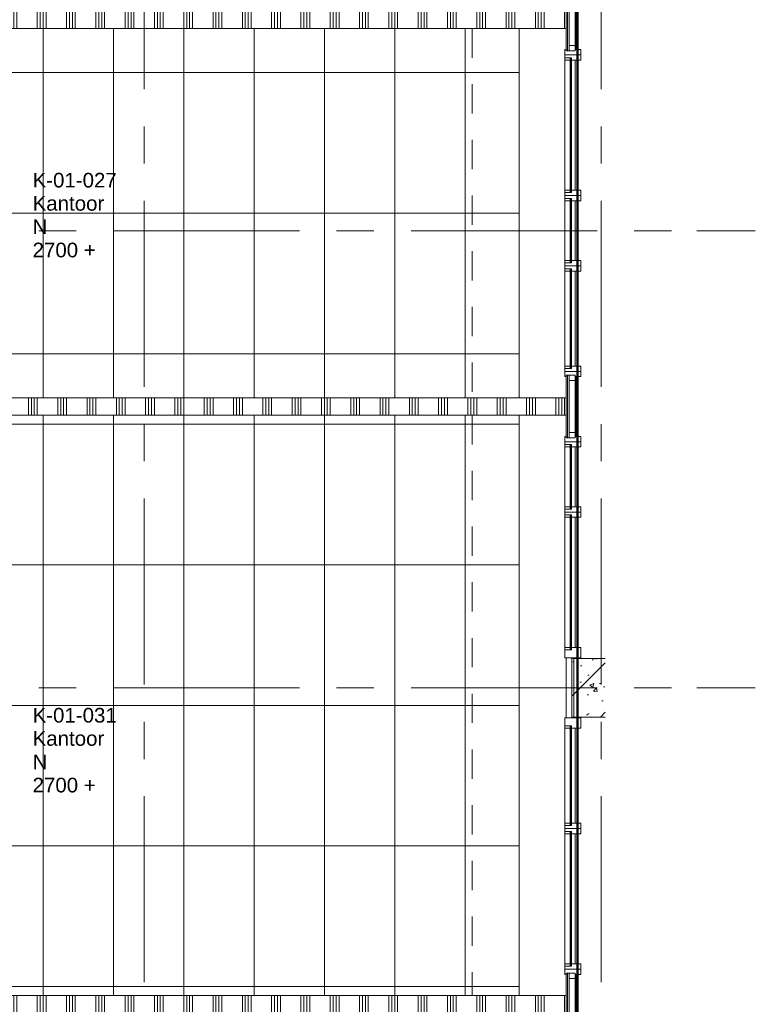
# Model space of a CAD drawing. Header units: millimetres. Extents: x 83969 to 141394, y 139608 to 176267.
# Tile 38 of 40: x 127638 to 133915, y 157200 to 165600. Entities that reach past the tile are written whole.
import ezdxf
from ezdxf.enums import TextEntityAlignment as Align

# ---------------------------------------------------------------- set-up
doc = ezdxf.new("R2010")
doc.units = ezdxf.units.MM
doc.header["$LTSCALE"] = 50
doc.linetypes.add('B0401', pattern=[9.5, 5, -1.5, -3])
doc.linetypes.add('CENTER', pattern=[50.8, 31.75, -6.35, 6.35, -6.35])
for name, color, linetype in [('00---0--FM-RUIMTENR', 7, 'Continuous'), ('AT$1A---_BWDTEKST', 7, 'Continuous'), ('AT$1A---_PLAFONDHOOGTE', 7, 'Continuous'), ('AT$1A---_TEKST', 7, 'Continuous'), ('AT$1A---_ZONETEKST', 7, 'Continuous')]:
    doc.layers.add(name, color=color, linetype=linetype)
for name, color, linetype, lineweight in [('AA$1A---_ARCEER', 1, 'Continuous', 18), ('AL$7A---_STRAMIEN', 8, 'CENTER', 9), ('AL22----_BINNENWAND', 7, 'Continuous', 9), ('AL28----_KOLOMKOP_BETONBAND', 2, 'B0401', 9), ('AL28----_KONSTRUKTIES', 4, 'Continuous', 9), ('AL31----_BUITENKOZIJN', 14, 'Continuous', 9), ('AL35----_PLAFONDS', 16, 'Continuous', 9), ('AL68----_BRAND_30 MIN', 12, 'BR30', 50)]:
    doc.layers.add(name, color=color, linetype=linetype, lineweight=lineweight)
doc.styles.add('FM_TEKST', font='arial.ttf')
doc.linetypes.add('BR30', pattern='A,5,-1.5,["30",Standard,S=2,R=0,X=-0.75,Y=-1],-3', length=9.5)

# ---------------------------------------------------------------- blocks, each defined once
blk = doc.blocks.new('LUMC_constructie_2018_rvt-1-bwd N-01')
at = {"layer": 'AA$1A---_ARCEER'}
h = blk.add_hatch(dxfattribs=at)
h.set_pattern_fill('FP_250', color=256, style=0, pattern_type=2)
h.set_pattern_definition([(50, (154885.57, 120319.74), (364.368, -31.8783), [38.1, -419.1]), (355, (154885.57, 120319.74), (-70.486, 382.1133), [30.48, -335.28]), (100.451, (154915.94, 120317.1), (293.885, 350.2334), [32.38, -356.18]), (46.184, (154885.57, 120421.34), (542.1585, -84.086), [57.15, -628.65]), (96.636, (154930.75, 120414.33), (474.805, 494.8554), [48.57, -534.27]), (351.184, (154885.6, 120421.34), (474.81, 494.85), [45.72, -502.92]), (21, (154936.37, 120395.94), (303.2285, -204.5305), [38.1, -419.1]), (326, (154936.37, 120395.94), (123.604, 368.376), [30.48, -335.28]), (71.451, (154961.64, 120378.9), (426.834, 163.8427), [32.38, -356.18]), (37.5, (154885.57, 120319.74), (6.17665, 169.11015), [1.676, -329.54, 1.676, -338.684, -336.55]), (37.5, (154885.57, 120319.74), (6.17665, 169.11015), [-671.576, 1.676, -334.874]), (7.5, (154885.57, 120319.74), (133.6389, 200.3615), [1.676, -192.38, 1.676, -321.92, -128.27]), (7.5, (154885.57, 120319.74), (133.6389, 200.3615), [-517.652, 1.676, -126.594]), (327.5, (154772.29, 120319.74), (271.1818, -11.45836), [1.676, -125.324, 1.676, -394.564, -525.78]), (327.5, (154772.29, 120319.74), (271.1818, -11.45836), [-523.24, 1.676, -524.104]), (317.5, (154721.5, 120319.74), (296.2585, 50.8528), [1.676, -163.424, 1.676, -261.468, -373.38]), (317.5, (154721.5, 120319.74), (296.2585, 50.8528), [-428.244, 1.676, -371.704]), (45, (154885.57, 120319.74), (211.036, -211.036), [])])
h.paths.add_polyline_path([(132350, 159650), (132634.7, 159650), (132634.7, 160150), (132350, 160150)], flags=0)
at = {"layer": 'AL28----_KOLOMKOP_BETONBAND'}
for p, q in [((131500, 165525), (131500, 162375)), ((131500, 165525), (131500, 162375)), ((131500, 162225), (131500, 157275)), ((131500, 162225), (131500, 157275)), ((132634.7, 160150), (132367, 160150)), ((132367, 159650), (132634.7, 159650))]:
    blk.add_line(p, q, dxfattribs=at)
at = {"layer": 'AL28----_KONSTRUKTIES'}
for p, q in [((132634.7, 160150), (132350, 160150)), ((132350, 160150), (132350, 159650)), ((132350, 159650), (132634.7, 159650))]:
    blk.add_line(p, q, dxfattribs=at)
blk = doc.blocks.new('32_LUMC_MOD_houten binnenkozijn_binnengevel_dicht_paneel - fase1 - 600mm-V36-bwd N-01')
at = {"layer": 'AL31----_BUITENKOZIJN'}
h = blk.add_hatch(dxfattribs=at)
h.set_pattern_fill('FP_286', color=256, style=0, pattern_type=2)
h.set_pattern_definition([(180, (45280.26, 22552.07), (-6e-14, -500), [])])
h.paths.add_polyline_path([(255, 54.5), (-255, 54.5), (-255, 48.5), (255, 48.5)], flags=0)
h = blk.add_hatch(dxfattribs=at)
h.set_pattern_fill('FP_287', color=256, style=0, pattern_type=2)
h.set_pattern_definition([(180, (45280.26, 22652.07), (-3e-14, -250), []), (180, (45280.26, 22677.07), (-3e-14, -250), []), (180, (45280.26, 22702.07), (-3e-14, -250), []), (180, (45280.26, 22727.07), (-3e-14, -250), [])])
h.paths.add_polyline_path([(266, -33.5), (266, -20.5), (-266, -20.5), (-266, -33.5), (75, -33.5)], flags=0)
for p, q in [((-266, 44.5), (-266, 33.5)), ((-221, 44.5), (-266, 44.5)), ((255, 54.5), (-255, 54.5)), ((-255, 54.5), (-255, 48.5)), ((-255, 48.5), (255, 48.5)), ((-221, 44.5), (221, 44.5)), ((-221, -8.5), (-221, 44.5)), ((266, 44.5), (221, 44.5)), ((221, 44.5), (221, -8.5)), ((255, 48.5), (255, 54.5)), ((266, 33.5), (266, 44.5)), ((-266, -8.5), (-221, -8.5)), ((266, -8.5), (-266, -8.5)), ((266, -20.5), (-266, -20.5)), ((-266, -20.5), (266, -20.5)), ((-266, -33.5), (-75, -33.5)), ((75, -33.5), (266, -33.5)), ((221, -8.5), (266, -8.5))]:
    blk.add_line(p, q, dxfattribs=at)
blk = doc.blocks.new('30_LUMC_MOD_binnengevel_stijlen - tussenstijl-3151128-bwd N-01')
at = {"layer": 'AL31----_BUITENKOZIJN'}
for p, q in [((0, 93.5), (-45, 93.5)), ((-45, 93.5), (-45, 44.5)), ((0, -45.5), (0, 93.5)), ((0, 89), (0, -41)), ((-45, 44.5), (-34, 44.5)), ((-34, 44.5), (-34, 33.5)), ((-34, -33.75), (-45, -33.75)), ((-45, -33.75), (-45, -45.5)), ((-45, -45.5), (0, -45.5))]:
    blk.add_line(p, q, dxfattribs=at)
blk = doc.blocks.new('32_LUMC_MOD_houten binnenkozijn_binnengevel_dicht_paneel - fase1 - 600mm-V37-bwd N-01')
at = {"layer": 'AL31----_BUITENKOZIJN'}
h = blk.add_hatch(dxfattribs=at)
h.set_pattern_fill('FP_288', color=256, style=0, pattern_type=2)
h.set_pattern_definition([(180, (41980.26, 22552.07), (-6e-14, -500), [])])
h.paths.add_polyline_path([(255, 54.5), (-255, 54.5), (-255, 48.5), (255, 48.5)], flags=0)
h = blk.add_hatch(dxfattribs=at)
h.set_pattern_fill('FP_289', color=256, style=0, pattern_type=2)
h.set_pattern_definition([(180, (41980.26, 22652.07), (-3e-14, -250), []), (180, (41980.26, 22677.07), (-3e-14, -250), []), (180, (41980.26, 22702.07), (-3e-14, -250), []), (180, (41980.26, 22727.07), (-3e-14, -250), [])])
h.paths.add_polyline_path([(266, -33.5), (266, -20.5), (-266, -20.5), (-266, -33.5), (75, -33.5)], flags=0)
for p, q in [((-266, 44.5), (-266, 33.5)), ((-221, 44.5), (-266, 44.5)), ((255, 54.5), (-255, 54.5)), ((-255, 54.5), (-255, 48.5)), ((-255, 48.5), (255, 48.5)), ((-221, 44.5), (221, 44.5)), ((-221, -8.5), (-221, 44.5)), ((266, 44.5), (221, 44.5)), ((221, 44.5), (221, -8.5)), ((255, 48.5), (255, 54.5)), ((266, 33.5), (266, 44.5)), ((-266, -8.5), (-221, -8.5)), ((266, -8.5), (-266, -8.5)), ((266, -20.5), (-266, -20.5)), ((-266, -20.5), (266, -20.5)), ((-266, -33.5), (-75, -33.5)), ((75, -33.5), (266, -33.5)), ((221, -8.5), (266, -8.5))]:
    blk.add_line(p, q, dxfattribs=at)
blk = doc.blocks.new('30_LUMC_MOD_binnengevel_stijlen - tussenstijl-3151129-bwd N-01')
at = {"layer": 'AL31----_BUITENKOZIJN'}
for p, q in [((-45, 45.5), (0, 45.5)), ((-45, 33.75), (-45, 45.5)), ((-34, 33.75), (-45, 33.75)), ((0, 45.5), (0, -93.5)), ((0, -89), (0, 41)), ((-45, -44.5), (-34, -44.5)), ((-45, -93.5), (-45, -44.5)), ((-34, -44.5), (-34, -33.5)), ((0, -93.5), (-45, -93.5))]:
    blk.add_line(p, q, dxfattribs=at)
blk = doc.blocks.new('32_LUMC_MOD_houten binnenkozijn_binnengevel_dicht_paneel - fase1 - 600mm-V38-bwd N-01')
at = {"layer": 'AL31----_BUITENKOZIJN'}
h = blk.add_hatch(dxfattribs=at)
h.set_pattern_fill('FP_290', color=256, style=0, pattern_type=2)
h.set_pattern_definition([(180, (36880.26, 22552.07), (-6e-14, -500), [])])
h.paths.add_polyline_path([(255, 54.5), (-255, 54.5), (-255, 48.5), (255, 48.5)], flags=0)
h = blk.add_hatch(dxfattribs=at)
h.set_pattern_fill('FP_291', color=256, style=0, pattern_type=2)
h.set_pattern_definition([(180, (36880.26, 22652.07), (-3e-14, -250), []), (180, (36880.26, 22677.07), (-3e-14, -250), []), (180, (36880.26, 22702.07), (-3e-14, -250), []), (180, (36880.26, 22727.07), (-3e-14, -250), [])])
h.paths.add_polyline_path([(266, -33.5), (266, -20.5), (-266, -20.5), (-266, -33.5), (75, -33.5)], flags=0)
for p, q in [((-266, 44.5), (-266, 33.5)), ((-221, 44.5), (-266, 44.5)), ((255, 54.5), (-255, 54.5)), ((-255, 54.5), (-255, 48.5)), ((-255, 48.5), (255, 48.5)), ((-221, 44.5), (221, 44.5)), ((-221, -8.5), (-221, 44.5)), ((266, 44.5), (221, 44.5)), ((221, 44.5), (221, -8.5)), ((255, 48.5), (255, 54.5)), ((266, 33.5), (266, 44.5)), ((-266, -8.5), (-221, -8.5)), ((266, -8.5), (-266, -8.5)), ((266, -20.5), (-266, -20.5)), ((-266, -20.5), (266, -20.5)), ((-266, -33.5), (-75, -33.5)), ((75, -33.5), (266, -33.5)), ((221, -8.5), (266, -8.5))]:
    blk.add_line(p, q, dxfattribs=at)
blk = doc.blocks.new('32_LUMC_MOD_houten binnenkozijn_binnengevel_glasvulling - fase1 - 600mm-10253928-bwd N-01')
at = {"layer": 'AL31----_BUITENKOZIJN'}
for p, q in [((-255.5, 12), (-275, 12)), ((-275, 12), (-275, 7)), ((-255, 44.5), (255, 44.5)), ((-255, 12), (255, 12)), ((-255, -45.5), (-255, 2)), ((255, 2), (255, -45.5)), ((275, 12), (255.5, 12)), ((275, 7), (275, 12)), ((-275, -33.5), (-275, -45.5)), ((-275, -45.5), (-255, -45.5)), ((-255, -45.5), (255, -45.5)), ((255, -45.5), (275, -45.5)), ((275, -45.5), (275, -33.5))]:
    blk.add_line(p, q, dxfattribs=at)
blk = doc.blocks.new('30_LUMC_MOD_binnengevel_stijlen - tussenstijl-3151125-bwd N-01')
at = {"layer": 'AL31----_BUITENKOZIJN'}
for p, q in [((0, 93.5), (-45, 93.5)), ((-45, 93.5), (-45, 33.5)), ((0, -45.5), (0, 93.5)), ((0, 89), (0, -41)), ((-25, -33.5), (-25, -45.5)), ((-25, -45.5), (0, -45.5))]:
    blk.add_line(p, q, dxfattribs=at)
blk = doc.blocks.new('30_LUMC_MOD_binnengevel_stijlen - tussenstijl-3151134-bwd N-01')
at = {"layer": 'AL31----_BUITENKOZIJN'}
for p, q in [((-25, 45.5), (0, 45.5)), ((-25, 33.5), (-25, 45.5)), ((0, 45.5), (0, -93.5)), ((0, -89), (0, 41)), ((-45, -93.5), (-45, -33.5)), ((0, -93.5), (-45, -93.5))]:
    blk.add_line(p, q, dxfattribs=at)
blk = doc.blocks.new('32_LUMC_MOD_houten binnenkozijn_binnengevel_glasvulling - fase1 - 1200mm-10254186-bwd N-01')
at = {"layer": 'AL31----_BUITENKOZIJN'}
for p, q in [((-555.5, 12), (-575, 12)), ((-575, 12), (-575, 7)), ((-555, 44.5), (555, 44.5)), ((-555, 12), (555, 12)), ((-555, -45.5), (-555, 2)), ((555, 2), (555, -45.5)), ((575, 12), (555.5, 12)), ((575, 7), (575, 12)), ((-575, -33.5), (-575, -45.5)), ((-575, -45.5), (-555, -45.5)), ((-555, -45.5), (555, -45.5)), ((555, -45.5), (575, -45.5)), ((575, -45.5), (575, -33.5))]:
    blk.add_line(p, q, dxfattribs=at)
blk = doc.blocks.new('32_LUMC_MOD_houten binnenkozijn_binnengevel_glasvulling - fase1 - 1200mm-10268049-bwd N-01')
at = {"layer": 'AL31----_BUITENKOZIJN'}
for p, q in [((-555.5, 12), (-575, 12)), ((-575, 12), (-575, 7)), ((-555, 44.5), (555, 44.5)), ((-555, 12), (555, 12)), ((-555, -45.5), (-555, 2)), ((555, 2), (555, -45.5)), ((575, 12), (555.5, 12)), ((575, 7), (575, 12)), ((-575, -33.5), (-575, -45.5)), ((-575, -45.5), (-555, -45.5)), ((-555, -45.5), (555, -45.5)), ((555, -45.5), (575, -45.5)), ((575, -45.5), (575, -33.5))]:
    blk.add_line(p, q, dxfattribs=at)
blk = doc.blocks.new('30_LUMC_MOD_binnengevel_stijlen - eindstijl-3151144-bwd N-01')
at = {"layer": 'AL31----_BUITENKOZIJN'}
for p, q in [((45, 93.5), (-45, 93.5)), ((-45, 93.5), (-45, 33.5)), ((45, 33.5), (45, 93.5)), ((-25, -33.5), (-25, -45.5)), ((-25, -45.5), (45, -45.5)), ((45, -45.5), (45, -33.5))]:
    blk.add_line(p, q, dxfattribs=at)
blk = doc.blocks.new('32_LUMC_MOD_houten binnenkozijn_binnengevel_glasvulling - fase1 - 900mm-V42-bwd N-01')
at = {"layer": 'AL31----_BUITENKOZIJN'}
for p, q in [((-405.5, 12), (-425, 12)), ((-425, 12), (-425, 7)), ((-405, 44.5), (405, 44.5)), ((-405, 12), (405, 12)), ((-405, -45.5), (-405, 2)), ((405, 2), (405, -45.5)), ((425, 12), (405.5, 12)), ((425, 7), (425, 12)), ((-425, -33.5), (-425, -45.5)), ((-425, -45.5), (-405, -45.5)), ((-405, -45.5), (405, -45.5)), ((405, -45.5), (425, -45.5)), ((425, -45.5), (425, -33.5))]:
    blk.add_line(p, q, dxfattribs=at)
blk = doc.blocks.new('32_LUMC_MOD_houten binnenkozijn_binnengevel_glasvulling - fase1 - 900mm-10268099-bwd N-01')
at = {"layer": 'AL31----_BUITENKOZIJN'}
for p, q in [((-405.5, 12), (-425, 12)), ((-425, 12), (-425, 7)), ((-405, 44.5), (405, 44.5)), ((-405, 12), (405, 12)), ((-405, -45.5), (-405, 2)), ((405, 2), (405, -45.5)), ((425, 12), (405.5, 12)), ((425, 7), (425, 12)), ((-425, -33.5), (-425, -45.5)), ((-425, -45.5), (-405, -45.5)), ((-405, -45.5), (405, -45.5)), ((405, -45.5), (425, -45.5)), ((425, -45.5), (425, -33.5))]:
    blk.add_line(p, q, dxfattribs=at)
blk = doc.blocks.new('30_LUMC_MOD_binnengevel_stijlen - eindstijl-3151149-bwd N-01')
at = {"layer": 'AL31----_BUITENKOZIJN'}
for p, q in [((-25, 45.5), (45, 45.5)), ((-25, 33.5), (-25, 45.5)), ((45, 45.5), (45, 33.5)), ((-45, -93.5), (-45, -33.5)), ((45, -33.5), (45, -93.5)), ((45, -93.5), (-45, -93.5))]:
    blk.add_line(p, q, dxfattribs=at)
blk = doc.blocks.new('30_LUMC_MOD_kozijnvulling_glas_enkel - brandwerendglas-V46-bwd N-01')
at = {"layer": 'AL31----_BUITENKOZIJN'}
h = blk.add_hatch(dxfattribs=at)
h.set_pattern_fill('FP_301', color=256, style=0, pattern_type=2)
h.set_pattern_definition([(90, (41380.26, 22547.574), (-25, 2e-15), [])])
h.paths.add_polyline_path([(275, -2.5), (275, 2.5), (-275, 2.5), (-275, -2.5), (152.4, -2.5)], flags=0)
for p, q in [((275, 2.5), (-275, 2.5)), ((-275, 2.5), (-275, -2.5)), ((275, -2.5), (275, 2.5)), ((-275, -2.5), (275, -2.5))]:
    blk.add_line(p, q, dxfattribs=at)
blk = doc.blocks.new('30_LUMC_MOD_kozijnvulling_glas_enkel - brandwerendglas-V51-bwd N-01')
at = {"layer": 'AL31----_BUITENKOZIJN'}
h = blk.add_hatch(dxfattribs=at)
h.set_pattern_fill('FP_307', color=256, style=0, pattern_type=2)
h.set_pattern_definition([(90, (43480.26, 22547.574), (-25, 2e-15), [])])
h.paths.add_polyline_path([(275, 2.5), (-275, 2.5), (-275, -2.5), (275, -2.5)], flags=0)
for p, q in [((275, 2.5), (-275, 2.5)), ((-275, 2.5), (-275, -2.5)), ((275, -2.5), (275, 2.5)), ((-275, -2.5), (275, -2.5))]:
    blk.add_line(p, q, dxfattribs=at)
blk = doc.blocks.new('30_LUMC_MOD_kozijnvulling_glas_enkel - brandwerendglas-V52-bwd N-01')
at = {"layer": 'AL31----_BUITENKOZIJN'}
h = blk.add_hatch(dxfattribs=at)
h.set_pattern_fill('FP_308', color=256, style=0, pattern_type=2)
h.set_pattern_definition([(90, (44380.26, 22547.574), (-25, 2e-15), [])])
h.paths.add_polyline_path([(575, 2.5), (-575, 2.5), (-575, -2.5), (575, -2.5)], flags=0)
for p, q in [((575, 2.5), (-575, 2.5)), ((-575, 2.5), (-575, -2.5)), ((575, -2.5), (575, 2.5)), ((-575, -2.5), (575, -2.5))]:
    blk.add_line(p, q, dxfattribs=at)
blk = doc.blocks.new('30_LUMC_MOD_kozijnvulling_glas_enkel - brandwerendglas-V53-bwd N-01')
at = {"layer": 'AL31----_BUITENKOZIJN'}
h = blk.add_hatch(dxfattribs=at)
h.set_pattern_fill('FP_309', color=256, style=0, pattern_type=2)
h.set_pattern_definition([(90, (37780.26, 22547.574), (-25, 2e-15), [])])
h.paths.add_polyline_path([(575, 2.5), (-575, 2.5), (-575, -2.5), (575, -2.5)], flags=0)
for p, q in [((575, 2.5), (-575, 2.5)), ((-575, 2.5), (-575, -2.5)), ((575, -2.5), (575, 2.5)), ((-575, -2.5), (575, -2.5))]:
    blk.add_line(p, q, dxfattribs=at)
blk = doc.blocks.new('30_LUMC_MOD_kozijnvulling_glas_enkel - brandwerendglas-V55-bwd N-01')
at = {"layer": 'AL31----_BUITENKOZIJN'}
h = blk.add_hatch(dxfattribs=at)
h.set_pattern_fill('FP_311', color=256, style=0, pattern_type=2)
h.set_pattern_definition([(90, (40480.26, 22547.574), (-25, 2e-15), [])])
h.paths.add_polyline_path([(575, -2.5), (575, 2.5), (-575, 2.5), (-575, -2.5), (-472.8, -2.5)], flags=0)
for p, q in [((575, 2.5), (-575, 2.5)), ((-575, 2.5), (-575, -2.5)), ((575, -2.5), (575, 2.5)), ((-575, -2.5), (575, -2.5))]:
    blk.add_line(p, q, dxfattribs=at)
blk = doc.blocks.new('30_LUMC_MOD_kozijnvulling_glas_enkel - brandwerendglas-V58-bwd N-01')
at = {"layer": 'AL31----_BUITENKOZIJN'}
h = blk.add_hatch(dxfattribs=at)
h.set_pattern_fill('FP_314', color=256, style=0, pattern_type=2)
h.set_pattern_definition([(90, (42730.26, 22547.574), (-25, 2e-15), [])])
h.paths.add_polyline_path([(425, 2.5), (-425, 2.5), (-425, -2.5), (425, -2.5)], flags=0)
for p, q in [((425, 2.5), (-425, 2.5)), ((-425, 2.5), (-425, -2.5)), ((425, -2.5), (425, 2.5)), ((-425, -2.5), (425, -2.5))]:
    blk.add_line(p, q, dxfattribs=at)
blk = doc.blocks.new('30_LUMC_MOD_kozijnvulling_glas_enkel - brandwerendglas-V60-bwd N-01')
at = {"layer": 'AL31----_BUITENKOZIJN'}
h = blk.add_hatch(dxfattribs=at)
h.set_pattern_fill('FP_316', color=256, style=0, pattern_type=2)
h.set_pattern_definition([(90, (38830.26, 22547.574), (-25, 2e-15), [])])
h.paths.add_polyline_path([(425, -2.5), (425, 2.5), (-425, 2.5), (-425, -2.5), (350.5, -2.5)], flags=0)
for p, q in [((425, 2.5), (-425, 2.5)), ((-425, 2.5), (-425, -2.5)), ((425, -2.5), (425, 2.5)), ((-425, -2.5), (425, -2.5))]:
    blk.add_line(p, q, dxfattribs=at)
blk = doc.blocks.new('FM_RM4')
for tag, p, flags in [('BEDRIJFSORGAAN', (0, -1378.1), 1), ('RUIMTESOORT', (-5, -1668.1), 1), ('GEBRUIK', (-40, -1963.1), 1), ('OPPERVLAKTE', (-35, -2248.1), 9), ('VLOEROPP', (-55, -2518.1), 9), ('OMTREK', (-40, -2803.1), 9), ('HANDLE', (-50, -3118.1), 9), ('VLRHANDLE', (-55, -3383.1), 9), ('HANDLEBLOK', (-50, -3673.1), 9)]:
    blk.add_attdef(tag, p, '', height=125, dxfattribs=dict(flags=flags))
at = {"layer": 'AT$1A---_BWDTEKST', "style": 'FM_TEKST'}
blk.add_attdef('BOUWDEEL', text='', height=125, dxfattribs=at).set_placement((0, -398.1), align=Align.MIDDLE_LEFT)
at = {"layer": 'AT$1A---_PLAFONDHOOGTE', "style": 'FM_TEKST'}
blk.add_attdef('PLAFONDHOOGTE', text='', height=125, dxfattribs=at).set_placement((0, -595.8), align=Align.MIDDLE_LEFT)
at = {"layer": 'AT$1A---_TEKST', "style": 'FM_TEKST'}
blk.add_attdef('RUIMTENAAM', text='', height=125, dxfattribs=at).set_placement((0, -197.8), align=Align.MIDDLE_LEFT)
at = {"layer": 'AT$1A---_ZONETEKST', "style": 'FM_TEKST'}
blk.add_attdef('RUIMTENR', text='', height=125, dxfattribs=at).set_placement((0, 0), align=Align.MIDDLE_LEFT)

msp = doc.modelspace()

# ---------------------------------------------------------------- hatches: boundary and pattern name
at = {"layer": 'AA$1A---_ARCEER'}
h = msp.add_hatch(dxfattribs=at)
h.set_pattern_fill('FP_67', color=256, angle=-90, style=0, pattern_type=2)
h.set_pattern_definition([(90, (128537.5, 165525), (-250, 2e-14), []), (90, (128562.5, 165525), (-250, 2e-14), []), (90, (128587.5, 165525), (-250, 2e-14), []), (90, (128612.5, 165525), (-250, 2e-14), [])])
h.paths.add_polyline_path([(131113.9, 165525), (132300, 165525), (132300, 165675), (124575, 165675), (124575, 165525), (129593.1, 165525)], flags=0)
h = msp.add_hatch(dxfattribs=at)
h.set_pattern_fill('FP_66', color=256, angle=-90, style=0, pattern_type=2)
h.set_pattern_definition([(90, (128462.5, 162225), (-250, 2e-14), []), (90, (128487.5, 162225), (-250, 2e-14), []), (90, (128512.5, 162225), (-250, 2e-14), []), (90, (128537.5, 162225), (-250, 2e-14), [])])
h.paths.add_polyline_path([(124425, 162225), (126075, 162225), (126075, 162375), (124425, 162375), (124425, 162372)], flags=0)
h.paths.add_polyline_path([(132254.5, 162225), (132300, 162225), (132300, 162375), (127067, 162375), (127067, 162225), (131874.3, 162225)], flags=0)
h = msp.add_hatch(dxfattribs=at)
h.set_pattern_fill('FP_65', color=256, angle=-90, style=0, pattern_type=2)
h.set_pattern_definition([(90, (128537.5, 157125), (-250, 2e-14), []), (90, (128562.5, 157125), (-250, 2e-14), []), (90, (128587.5, 157125), (-250, 2e-14), []), (90, (128612.5, 157125), (-250, 2e-14), [])])
h.paths.add_polyline_path([(131874.3, 157125), (132300, 157125), (132300, 157275), (124575, 157275), (124575, 157125), (131113.9, 157125)], flags=0)
at = {"layer": 'AL35----_PLAFONDS'}
h = msp.add_hatch(dxfattribs=at)
h.set_pattern_fill('FP_21', color=256, style=0, pattern_type=2)
h.set_pattern_definition([(180, (128437.5, 163950), (1e-13, 1200), []), (90, (128437.5, 163950), (600, -4e-14), [])])
h.paths.add_polyline_path([(126551.5, 162375), (131900, 162375), (131900, 165525), (124575, 165525), (124575, 162375)], flags=0)
h = msp.add_hatch(dxfattribs=at)
h.set_pattern_fill('FP_22', color=256, style=0, pattern_type=2)
h.set_pattern_definition([(0, (128437.5, 159750), (0, -1200), []), (270, (128437.5, 159750), (-600, -4e-14), [])])
h.paths.add_polyline_path([(124575, 157275), (131900, 157275), (131900, 162225), (125475, 162225), (125475, 159525), (124575, 159525), (124575, 157975.1)], flags=0)

# ---------------------------------------------------------------- linework, layer by layer
at = {"layer": 'AL$7A---_STRAMIEN'}
for p, q in [((128700, 139607.7), (128700, 175432.8)), ((132600, 139607.7), (132600, 175432.8)), ((85257.3, 163800), (133414.5, 163800)), ((133414.5, 163800), (133914.5, 163800)), ((85257.3, 159900), (133414.5, 159900)), ((133414.5, 159900), (133914.5, 159900))]:
    msp.add_line(p, q, dxfattribs=at)
at = {"layer": 'AL22----_BINNENWAND'}
for p, q in [((132300, 165525), (132300, 165675)), ((124575, 165525), (132300, 165525)), ((132367, 165334), (132300, 165334)), ((132300, 165334), (132300, 165333.5)), ((132300, 165333.5), (132367, 165333.5)), ((132367, 165333.5), (132367, 165334)), ((132338, 165275.5), (132300, 165275.5)), ((132300, 165275.5), (132300, 165275)), ((132300, 165275), (132335.5, 165275)), ((132367, 165255.5), (132340.5, 165255.5)), ((132340.5, 165255), (132367, 165255)), ((132367, 165255), (132367, 165255.5)), ((132367, 164145), (132340.5, 164145)), ((132340.5, 164144.5), (132367, 164144.5)), ((132367, 164144.5), (132367, 164145)), ((132335.5, 164125), (132300, 164125)), ((132300, 164125), (132300, 164124.5)), ((132300, 164124.5), (132338, 164124.5)), ((132338, 164075.5), (132300, 164075.5)), ((132300, 164075.5), (132300, 164075)), ((132300, 164075), (132335.5, 164075)), ((132367, 164055.5), (132340.5, 164055.5)), ((132340.5, 164055), (132367, 164055)), ((132367, 164055), (132367, 164055.5)), ((132335.5, 163525), (132300, 163525)), ((132300, 163525), (132300, 163524.5)), ((132300, 163524.5), (132338, 163524.5)), ((132338, 163475.5), (132300, 163475.5)), ((132300, 163475.5), (132300, 163475)), ((132300, 163475), (132335.5, 163475)), ((132367, 163545), (132340.5, 163545)), ((132340.5, 163544.5), (132367, 163544.5)), ((132367, 163544.5), (132367, 163545)), ((132367, 163455.5), (132340.5, 163455.5)), ((132340.5, 163455), (132367, 163455)), ((132367, 163455), (132367, 163455.5)), ((132335.5, 162625), (132300, 162625)), ((132300, 162625), (132300, 162624.5)), ((132300, 162624.5), (132338, 162624.5)), ((132367, 162645), (132340.5, 162645)), ((132340.5, 162644.5), (132367, 162644.5)), ((132367, 162644.5), (132367, 162645)), ((132367, 162566.5), (132300, 162566.5)), ((132300, 162566.5), (132300, 162566)), ((132300, 162566), (132367, 162566)), ((132367, 162566), (132367, 162566.5)), ((132300, 162375), (127067, 162375)), ((132300, 162225), (132300, 162375)), ((127067, 162225), (132300, 162225)), ((132367, 162034), (132300, 162034)), ((132300, 162034), (132300, 162033.5)), ((132300, 162033.5), (132367, 162033.5)), ((132338, 161975.5), (132300, 161975.5)), ((132300, 161975.5), (132300, 161975)), ((132300, 161975), (132335.5, 161975)), ((132367, 161955.5), (132340.5, 161955.5)), ((132340.5, 161955), (132367, 161955)), ((132367, 162033.5), (132367, 162034)), ((132367, 161955), (132367, 161955.5)), ((132335.5, 161425), (132300, 161425)), ((132300, 161425), (132300, 161424.5)), ((132300, 161424.5), (132338, 161424.5)), ((132338, 161375.5), (132300, 161375.5)), ((132300, 161375.5), (132300, 161375)), ((132300, 161375), (132335.5, 161375)), ((132367, 161445), (132340.5, 161445)), ((132340.5, 161444.5), (132367, 161444.5)), ((132367, 161444.5), (132367, 161445)), ((132367, 161355.5), (132340.5, 161355.5)), ((132340.5, 161355), (132367, 161355)), ((132367, 161355), (132367, 161355.5)), ((132335.5, 160225), (132300, 160225)), ((132300, 160225), (132300, 160224.5)), ((132300, 160224.5), (132338, 160224.5)), ((132367, 160245), (132340.5, 160245)), ((132340.5, 160244.5), (132367, 160244.5)), ((132367, 160244.5), (132367, 160245)), ((132367, 160155), (132300, 160155)), ((132300, 160155), (132300, 159645)), ((132367, 159645), (132367, 160155)), ((132300, 159645), (132367, 159645)), ((132338, 159575.5), (132300, 159575.5)), ((132300, 159575.5), (132300, 159575)), ((132300, 159575), (132335.5, 159575)), ((132367, 159555.5), (132340.5, 159555.5)), ((132340.5, 159555), (132367, 159555)), ((132367, 159555), (132367, 159555.5)), ((132335.5, 158725), (132300, 158725)), ((132300, 158725), (132300, 158724.5)), ((132300, 158724.5), (132338, 158724.5)), ((132367, 158745), (132340.5, 158745)), ((132340.5, 158744.5), (132367, 158744.5)), ((132367, 158744.5), (132367, 158745)), ((132338, 158675.5), (132300, 158675.5)), ((132300, 158675.5), (132300, 158675)), ((132300, 158675), (132335.5, 158675)), ((132367, 158655.5), (132340.5, 158655.5)), ((132340.5, 158655), (132367, 158655)), ((132367, 158655), (132367, 158655.5)), ((132335.5, 157525), (132300, 157525)), ((132300, 157525), (132300, 157524.5)), ((132300, 157524.5), (132338, 157524.5)), ((132367, 157545), (132340.5, 157545)), ((132340.5, 157544.5), (132367, 157544.5)), ((132367, 157544.5), (132367, 157545)), ((132367, 157466.5), (132300, 157466.5)), ((132300, 157466.5), (132300, 157466)), ((132300, 157466), (132367, 157466)), ((132367, 157466), (132367, 157466.5)), ((132300, 157275), (124575, 157275)), ((132300, 157125), (132300, 157275))]:
    msp.add_line(p, q, dxfattribs=at)
at = {"layer": 'AL35----_PLAFONDS'}
for p, q in [((131900, 165525), (131900, 162375)), ((131900, 162225), (131900, 157275))]:
    msp.add_line(p, q, dxfattribs=at)
at = {"layer": 'AL68----_BRAND_30 MIN'}
msp.add_line((132397, 151898), (132397, 175250), dxfattribs=at)

# ---------------------------------------------------------------- block references
msp.add_blockref('LUMC_constructie_2018_rvt-1-bwd N-01', (0, 0))
at = {"layer": '00---0--FM-RUIMTENR'}
for p, values in [((127748, 164231), {'RUIMTENR': 'K-01-027', 'RUIMTENAAM': 'Kantoor', 'BOUWDEEL': 'N', 'PLAFONDHOOGTE': '2700 +'}), ((127748, 159666), {'RUIMTENR': 'K-01-031', 'RUIMTENAAM': 'Kantoor', 'BOUWDEEL': 'N', 'PLAFONDHOOGTE': '2700 +'})]:
    msp.add_blockref('FM_RM4', p, dxfattribs=at).add_auto_attribs(values)
at = {"layer": 'AL31----_BUITENKOZIJN'}
for name, p, rotation in [('32_LUMC_MOD_houten binnenkozijn_binnengevel_dicht_paneel - fase1 - 600mm-V36-bwd N-01', (132333.5, 165600), 270), ('30_LUMC_MOD_binnengevel_stijlen - tussenstijl-3151128-bwd N-01', (132333.5, 165300), 270), ('30_LUMC_MOD_binnengevel_stijlen - tussenstijl-3151134-bwd N-01', (132333.5, 165300), 90), ('32_LUMC_MOD_houten binnenkozijn_binnengevel_glasvulling - fase1 - 1200mm-10254186-bwd N-01', (132333.5, 164700), 270), ('30_LUMC_MOD_kozijnvulling_glas_enkel - brandwerendglas-V52-bwd N-01', (132338, 164700), 270), ('30_LUMC_MOD_binnengevel_stijlen - tussenstijl-3151125-bwd N-01', (132333.5, 164100), 270), ('30_LUMC_MOD_binnengevel_stijlen - tussenstijl-3151134-bwd N-01', (132333.5, 164100), 90), ('32_LUMC_MOD_houten binnenkozijn_binnengevel_glasvulling - fase1 - 600mm-10253928-bwd N-01', (132333.5, 163800), 270), ('30_LUMC_MOD_kozijnvulling_glas_enkel - brandwerendglas-V51-bwd N-01', (132338, 163800), 270), ('30_LUMC_MOD_binnengevel_stijlen - tussenstijl-3151125-bwd N-01', (132333.5, 163500), 270), ('30_LUMC_MOD_binnengevel_stijlen - tussenstijl-3151134-bwd N-01', (132333.5, 163500), 90), ('32_LUMC_MOD_houten binnenkozijn_binnengevel_glasvulling - fase1 - 900mm-V42-bwd N-01', (132333.5, 163050), 270), ('30_LUMC_MOD_kozijnvulling_glas_enkel - brandwerendglas-V58-bwd N-01', (132338, 163050), 270), ('30_LUMC_MOD_binnengevel_stijlen - tussenstijl-3151125-bwd N-01', (132333.5, 162600), 270), ('30_LUMC_MOD_binnengevel_stijlen - tussenstijl-3151129-bwd N-01', (132333.5, 162600), 90), ('32_LUMC_MOD_houten binnenkozijn_binnengevel_dicht_paneel - fase1 - 600mm-V37-bwd N-01', (132333.5, 162300), 270), ('30_LUMC_MOD_binnengevel_stijlen - tussenstijl-3151128-bwd N-01', (132333.5, 162000), 270), ('30_LUMC_MOD_binnengevel_stijlen - tussenstijl-3151134-bwd N-01', (132333.5, 162000), 90), ('32_LUMC_MOD_houten binnenkozijn_binnengevel_glasvulling - fase1 - 600mm-10253928-bwd N-01', (132333.5, 161700), 270), ('30_LUMC_MOD_kozijnvulling_glas_enkel - brandwerendglas-V46-bwd N-01', (132338, 161700), 270), ('30_LUMC_MOD_binnengevel_stijlen - tussenstijl-3151125-bwd N-01', (132333.5, 161400), 270), ('30_LUMC_MOD_binnengevel_stijlen - tussenstijl-3151134-bwd N-01', (132333.5, 161400), 90), ('32_LUMC_MOD_houten binnenkozijn_binnengevel_glasvulling - fase1 - 1200mm-10268049-bwd N-01', (132333.5, 160800), 270), ('30_LUMC_MOD_kozijnvulling_glas_enkel - brandwerendglas-V55-bwd N-01', (132338, 160800), 270), ('30_LUMC_MOD_binnengevel_stijlen - eindstijl-3151144-bwd N-01', (132333.5, 160200), 270), ('30_LUMC_MOD_binnengevel_stijlen - eindstijl-3151149-bwd N-01', (132333.5, 159600), 90), ('32_LUMC_MOD_houten binnenkozijn_binnengevel_glasvulling - fase1 - 900mm-10268099-bwd N-01', (132333.5, 159150), 270), ('30_LUMC_MOD_kozijnvulling_glas_enkel - brandwerendglas-V60-bwd N-01', (132338, 159150), 270), ('30_LUMC_MOD_binnengevel_stijlen - tussenstijl-3151125-bwd N-01', (132333.5, 158700), 270), ('30_LUMC_MOD_binnengevel_stijlen - tussenstijl-3151134-bwd N-01', (132333.5, 158700), 90), ('32_LUMC_MOD_houten binnenkozijn_binnengevel_glasvulling - fase1 - 1200mm-10254186-bwd N-01', (132333.5, 158100), 270), ('30_LUMC_MOD_kozijnvulling_glas_enkel - brandwerendglas-V53-bwd N-01', (132338, 158100), 270), ('30_LUMC_MOD_binnengevel_stijlen - tussenstijl-3151125-bwd N-01', (132333.5, 157500), 270), ('30_LUMC_MOD_binnengevel_stijlen - tussenstijl-3151129-bwd N-01', (132333.5, 157500), 90), ('32_LUMC_MOD_houten binnenkozijn_binnengevel_dicht_paneel - fase1 - 600mm-V38-bwd N-01', (132333.5, 157200), 270)]:
    msp.add_blockref(name, p, dxfattribs=dict(at, rotation=rotation))

doc.saveas('drawing.dxf')
